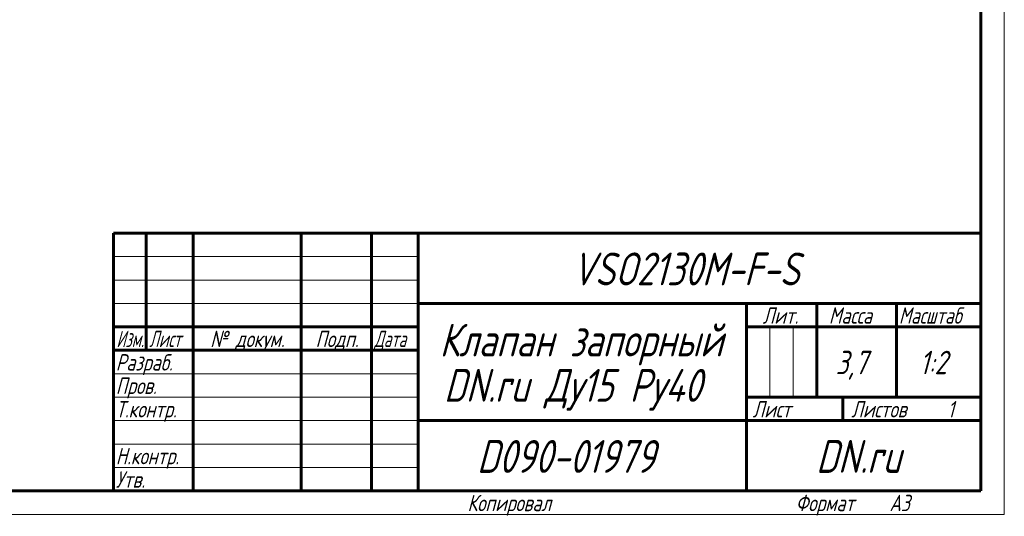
# Model space of a CAD drawing. Header units: millimetres. Extents: x 0 to 420, y 0 to 297.
# Tile 3 of 4: x 210 to 420, y 0 to 106. Entities that reach past the tile are written whole.
import ezdxf

# ---------------------------------------------------------------- set-up
doc = ezdxf.new("R2010")
doc.units = ezdxf.units.MM
doc.linetypes.add('K5LT_BASIC', pattern=[0])
doc.linetypes.add('K5LT_THIN', pattern=[0])
doc.styles.add('KTEXTSTYLE', font='txt', dxfattribs={"width": 0.96, "height": 5})

# ---------------------------------------------------------------- blocks, each defined once
blk = doc.blocks.new('U24')
at = {"color": 7, "linetype": 'K5LT_THIN', "lineweight": 18}
for p, q in [((420, 297), (420, 0)), ((230, 55), (295, 55)), ((230, 50), (295, 50)), ((230, 45), (295, 45)), ((369.96, 25), (369.96, 40)), ((374.98, 25), (374.98, 40)), ((230, 30), (295, 30)), ((230, 25), (295, 25)), ((230, 20), (295, 20)), ((230, 15), (295, 15)), ((230, 10), (295, 10)), ((420, 0), (0, 0))]:
    blk.add_line(p, q, dxfattribs=at)
at = {"color": 150, "linetype": 'K5LT_BASIC', "lineweight": 60, "true_color": 0x0080ff}
for p, q in [((415, 292), (415, 5)), ((230, 60), (415, 60)), ((230, 5), (230, 60)), ((237, 35), (237, 60)), ((247, 5), (247, 60)), ((270, 5), (270, 60)), ((285, 5), (285, 60)), ((295, 5), (295, 60)), ((295, 45), (415, 45)), ((365, 5), (365, 45)), ((380, 25), (380, 45)), ((397, 25), (397, 45)), ((230, 40), (295, 40)), ((365, 40), (380, 40)), ((380, 40), (415, 40)), ((230, 35), (295, 35)), ((365, 25), (415, 25)), ((385.57, 20), (385.57, 25)), ((295, 20), (365, 20)), ((365, 20), (415, 20)), ((415, 5), (20, 5))]:
    blk.add_line(p, q, dxfattribs=at)
at = {"color": 7, "attachment_point": 1, "style": 'KTEXTSTYLE'}
for s, insert, char_height in [('\\fArial|b0|c204|p34;\\H5.0;\\W1.000;\\Q15;\\fGOST Type AU|b0|i0|c204|p34;\\Q15;\\W0.960;\\H7.00;VSO2130M-F-S', (327.8, 55.86), 7), ('\\fArial|b0|c204|p34;\\H5.0;\\W1.000;\\Q15;\\fGOST Type AU|b0|i0|c204|p34;\\Q15;\\W0.960;\\H3.50;Лит.', (368.47, 44.18), 3.5), ('\\fArial|b0|c204|p34;\\H5.0;\\W1.000;\\Q15;\\fGOST Type AU|b0|i0|c204|p34;\\Q15;\\W0.960;\\H3.50;Масса', (382.58, 44.18), 3.5), ('\\fArial|b0|c204|p34;\\H5.0;\\W1.000;\\Q15;\\fGOST Type AU|b0|i0|c204|p34;\\Q15;\\W0.926;\\H3.50;Масштаб', (397.52, 44.18), 3.5), ('\\fArial|b0|c204|p34;\\H5.0;\\W1.000;\\Q15;\\fGOST Type AU|b0|i0|c204|p34;\\Q15;\\W0.960;\\H7.00;Клапан запорный', (299.56, 40.69), 7), ('\\fArial|b0|c204|p34;\\H5.0;\\W1.000;\\Q15;\\fGOST Type AU|b0|i0|c204|p34;\\Q15;\\W0.786;\\H3.50;Изм.', (230.62, 39.18), 3.5), ('\\fArial|b0|c204|p34;\\H5.0;\\W1.000;\\Q15;\\fGOST Type AU|b0|i0|c204|p34;\\Q15;\\W0.800;\\H3.50;Лист', (237.61, 39.18), 3.5), ('\\fArial|b0|c204|p34;\\H5.0;\\W1.000;\\Q15;\\fGOST Type AU|b0|i0|c204|p34;\\Q15;\\W0.960;\\H3.50;№ докум.', (250.63, 39.18), 3.5), ('\\fArial|b0|c204|p34;\\H5.0;\\W1.000;\\Q15;\\fGOST Type AU|b0|i0|c204|p34;\\Q15;\\W0.960;\\H3.50;Подп.', (273.1, 39.18), 3.5), ('\\fArial|b0|c204|p34;\\H5.0;\\W1.000;\\Q15;\\fGOST Type AU|b0|i0|c204|p34;\\Q15;\\W0.800;\\H3.50;Дата', (285.61, 39.18), 3.5), ('\\fArial|b0|c204|p34;\\H5.0;\\W1.000;\\Q15;\\fGOST Type AU|b0|i0|c204|p34;\\Q15;\\W0.960;\\H3.50;Разраб.', (230.5, 34.18), 3.5), ('\\fArial|b0|c204|p34;\\H5.0;\\W1.000;\\Q15;\\fGOST Type AU|b0|i0|c204|p34;\\Q15;\\W0.960;3,7', (384.02, 34.9), 5), ('\\fArial|b0|c204|p34;\\H5.0;\\W1.000;\\Q15;\\fGOST Type AU|b0|i0|c204|p34;\\Q15;\\W0.960;{\\c16711680;1:2}', (401.92, 34.9), 5), ('\\fArial|b0|c204|p34;\\H5.0;\\W1.000;\\Q15;\\fGOST Type AU|b0|i0|c204|p34;\\Q15;\\W0.960;\\H7.00;DN.ru Ду15 Ру40', (300.48, 31.02), 7), ('\\fArial|b0|c204|p34;\\H5.0;\\W1.000;\\Q15;\\fGOST Type AU|b0|i0|c204|p34;\\Q15;\\W0.960;\\H3.50;Пров.', (230.5, 29.18), 3.5), ('\\fArial|b0|c204|p34;\\H5.0;\\W1.000;\\Q15;\\fGOST Type AU|b0|i0|c204|p34;\\Q15;\\W0.960;\\H3.50;Т.контр.', (230.5, 24.18), 3.5), ('\\fArial|b0|c204|p34;\\H5.0;\\W1.000;\\Q15;\\fGOST Type AU|b0|i0|c204|p34;\\Q15;\\W0.960;\\H3.50;Лист', (366.32, 24.18), 3.5), ('\\fArial|b0|c204|p34;\\H5.0;\\W1.000;\\Q15;\\fGOST Type AU|b0|i0|c204|p34;\\Q15;\\W0.960;\\H3.50;Листов', (387.36, 24.18), 3.5), ('\\fArial|b0|c204|p34;\\H5.0;\\W1.000;\\Q15;\\fGOST Type AU|b0|i0|c204|p34;\\Q15;\\W0.960;\\H3.50;1', (407.91, 24.18), 3.5), ('\\fArial|b0|c204|p34;\\H5.0;\\W1.000;\\Q15;\\fGOST Type AU|b0|i0|c204|p34;\\Q15;\\W0.960;\\H7.00;D090-01979', (307.52, 15.86), 7), ('\\fArial|b0|c204|p34;\\H5.0;\\W1.000;\\Q15;\\fGOST Type AU|b0|i0|c204|p34;\\Q15;\\W0.960;\\H7.00;DN.ru', (379.84, 15.86), 7), ('\\fArial|b0|c204|p34;\\H5.0;\\W1.000;\\Q15;\\fGOST Type AU|b0|i0|c204|p34;\\Q15;\\W0.960;\\H3.50;Н.контр.', (230.5, 14.18), 3.5), ('\\fArial|b0|c204|p34;\\H5.0;\\W1.000;\\Q15;\\fGOST Type AU|b0|i0|c204|p34;\\Q15;\\W0.960;\\H3.50;Утв.', (230.5, 9.18), 3.5), ('\\fArial|b0|c204|p34;\\H5.0;\\W1.000;\\Q15;\\fGOST Type AU|b0|i0|c204|p34;\\Q15;\\W0.960;\\H3.50;Копировал', (305.5, 4.18), 3.5), ('\\fArial|b0|c204|p34;\\H5.0;\\W1.000;\\Q15;\\fGOST Type AU|b0|i0|c204|p34;\\Q15;\\W0.960;\\H3.50;Формат', (375.5, 4.18), 3.5), ('\\fArial|b0|c204|p34;\\H5.0;\\W1.000;\\Q15;\\fGOST Type AU|b0|i0|c204|p34;\\Q15;\\W0.960;\\H3.50;A3', (395.5, 4.18), 3.5)]:
    blk.add_mtext(s, dxfattribs=dict(at, insert=insert, char_height=char_height))

msp = doc.modelspace()

# ---------------------------------------------------------------- block references
msp.add_blockref('U24', (0, 0))

doc.saveas('drawing.dxf')
